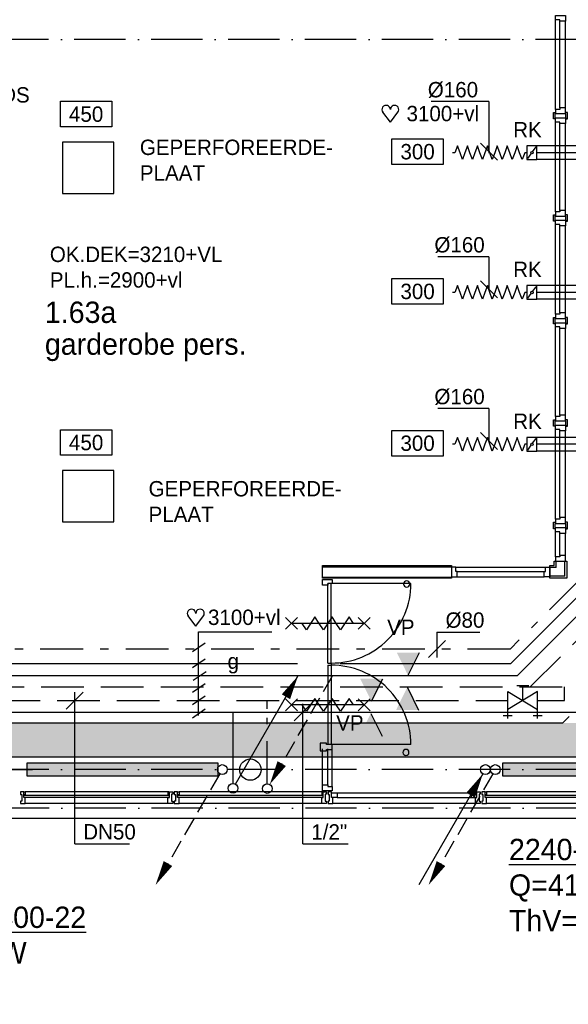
# Model space of a CAD drawing. Extents: x -39327 to 109237, y 358172 to 442272.
# Tile 48 of 96: x 62608 to 69030, y 401494 to 413025. Entities that reach past the tile are written whole.
import ezdxf
from ezdxf.enums import TextEntityAlignment as Align

# ---------------------------------------------------------------- set-up
doc = ezdxf.new("R2010")
doc.units = 0
doc.header["$LTSCALE"] = 100
for name, pattern in [('2322107', [2000, 1000, 1000]), ('2322108', [7, 5, -2]), ('2322109', [10, 5, -2, 1, -2]), ('2322134', [45, 40, -5]), ('CENTER2', [11.25, 7.5, -1.25, 1.25, -1.25]), ('DASHDOT', [9, 6, -1.5, 0, -1.5]), ('LURETOUR', [6, 4, -2])]:
    doc.linetypes.add(name, pattern=pattern)
doc.layers.get('0').update_dxf_attribs({"linetype": 'CONTINUOUS'})
for name, color, linetype in [('AL$7----_STRAMIEN', 1, 'DASHDOT'), ('AL21----_BUITENWAND', 4, 'CONTINUOUS'), ('AL22----_BINNENWAND', 7, 'CONTINUOUS'), ('AL28----_KONSTRUKTIE', 3, 'CONTINUOUS'), ('AL31----_BUITENKOZ', 7, 'CONTINUOUS'), ('AL32----_BINNENKOZ', 7, 'CONTINUOUS'), ('AL32----_DRAAIR', 7, 'CONTINUOUS'), ('ALXOU---_GLAS', 7, 'CONTINUOUS'), ('BOUW', 8, 'CONTINUOUS'), ('KABELGOOT1', 8, 'CONTINUOUS'), ('WI561---', 1, 'CONTINUOUS'), ('WL524---', 4, 'CONTINUOUS'), ('WL531---', 4, 'CONTINUOUS'), ('WL532---', 1, 'CONTINUOUS'), ('WL541---', 4, 'CONTINUOUS'), ('WL561---', 4, 'CONTINUOUS'), ('WL561---_AANVOER', 4, 'CONTINUOUS'), ('WL561---_RETOUR', 4, 'CONTINUOUS'), ('WL570---', 3, 'CONTINUOUS'), ('WL570---_HARTLIJN', 1, 'CONTINUOUS'), ('WL570---_RETOUR', 3, 'CONTINUOUS'), ('WM531---', 1, 'CONTINUOUS'), ('WM541---', 1, 'CONTINUOUS'), ('WM561---', 1, 'CONTINUOUS'), ('WM570---', 1, 'CONTINUOUS')]:
    doc.layers.add(name, color=color, linetype=linetype)
doc.styles.add('BURO-018', font='BUROFONT.shx', dxfattribs={"height": 180})
doc.styles.add('BURO-025', font='BUROFONT.shx', dxfattribs={"height": 250})

# ---------------------------------------------------------------- blocks, each defined once
blk = doc.blocks.new('2322401')
at = {"color": 0, "linetype": 'CONTINUOUS'}
for p, q in [((-0.5, 0.5, 1), (-0.5, 0.5)), ((-0.5, 0.5, 1), (-0.5, -0.5, 1)), ((0.5, 0.5, 1), (-0.5, 0.5, 1)), ((0.5, 0.5), (-0.5, 0.5)), ((-0.5, 0.5), (-0.5, -0.5)), ((0.5, 0.5, 1), (0.5, 0.5)), ((0.5, -0.5, 1), (0.5, 0.5, 1)), ((0.5, -0.5), (0.5, 0.5)), ((-0.5, -0.5, 1), (-0.5, -0.5)), ((-0.5, -0.5, 1), (0.5, -0.5, 1)), ((-0.5, -0.5), (0.5, -0.5)), ((0.5, -0.5, 1), (0.5, -0.5))]:
    blk.add_line(p, q, dxfattribs=at)
blk = doc.blocks.new('CVHATCH1')
at = {"color": 0, "linetype": 'CONTINUOUS'}
blk.add_solid([(-0.5, -0.5), (0.5, -0.5), (-0.5, 0.5), (0.5, 0.5)], dxfattribs=at)
blk = doc.blocks.new('CVRINFO2')
at = {"color": 0, "linetype": 'CONTINUOUS', "style": 'BURO-025'}
for tag, p in [('CV_TEXT125', (0, 0)), ('CV_TEXT225', (0, -4.17)), ('CV_TEXT325', (0, -8.33)), ('CV_TEXT425', (0, -12.5))]:
    blk.add_attdef(tag, p, '', height=2.5, dxfattribs=at)
blk = doc.blocks.new('LDV2108')
at = {"color": 0, "linetype": 'CONTINUOUS'}
for p, q in [((-0.25, -0.433), (-1.187, -2.057)), ((-1.562, -2.706), (-2.5, -4.33)), ((-2.875, -4.98), (-3.812, -6.603)), ((-4.187, -7.253), (-5.125, -8.877)), ((-5.5, -9.526), (-6.437, -11.15))]:
    blk.add_line(p, q, dxfattribs=at)
blk.add_lwpolyline([(-6.75, -11.691, 0, 1, 0), (-5.5, -9.526, 1, 1, 0)], format="xyseb", dxfattribs=at)
blk.add_circle((0, 0), 0.5, dxfattribs=at)
blk = doc.blocks.new('LDV4107')
at = {"color": 0, "linetype": 'CONTINUOUS'}
blk.add_line((-0.25, -0.433), (-6.75, -11.691), dxfattribs=at)
blk.add_lwpolyline([(-0.25, -0.433, 0, 1, 0), (-1.5, -2.598, 1, 1, 0)], format="xyseb", dxfattribs=at)
blk.add_circle((0, 0), 0.5, dxfattribs=at)
blk = doc.blocks.new('LDV3108')
at = {"color": 0, "linetype": 'CONTINUOUS'}
for p, q in [((6.75, 11.69), (5.81, 10.07)), ((5.44, 9.42), (4.5, 7.79)), ((4.13, 7.14), (3.19, 5.52)), ((2.81, 4.87), (1.88, 3.25)), ((1.5, 2.6), (0.56, 0.97))]:
    blk.add_line(p, q, dxfattribs=at)
blk.add_lwpolyline([(0.25, 0.43, 0, 1, 0), (1.5, 2.6, 1, 1, 0)], format="xyseb", dxfattribs=at)
blk.add_circle((0, 0), 0.5, dxfattribs=at)
blk = doc.blocks.new('LDV1107')
at = {"color": 0, "linetype": 'CONTINUOUS'}
blk.add_line((0.25, 0.43), (6.75, 11.69), dxfattribs=at)
blk.add_lwpolyline([(6.75, 11.69, 0, 1, 0), (5.5, 9.53, 1, 1, 0)], format="xyseb", dxfattribs=at)
blk.add_circle((0, 0), 0.5, dxfattribs=at)
blk = doc.blocks.new('*U294', base_point=(61883, 405654))
at = {"color": 0, "linetype": 'CONTINUOUS'}
for p, q in [((61883, 405854), (61883, 405554)), ((61883, 405854), (62383, 405854)), ((61983, 405754), (61783, 405554))]:
    blk.add_line(p, q, dxfattribs=at)
at = {"color": 0, "linetype": 'CONTINUOUS', "style": 'BURO-018'}
blk.add_text('%%C80', height=180, dxfattribs=at).set_placement((61983, 405904))
blk = doc.blocks.new('HART')
at = {"color": 1}
for q in [(-39.7, 52.4), (39.7, 52.4)]:
    blk.add_line((0, 0), q, dxfattribs=at)
for centre, start, end in [((-22.1, 65.7), 0, 217.1867), ((22.1, 65.7), 322.8133, 180)]:
    blk.add_arc(centre, 22.1, start, end, dxfattribs=at)
blk = doc.blocks.new('A$C6E6F3BC9')
at = {"layer": 'KABELGOOT1'}
h = blk.add_hatch(dxfattribs=at)
h.set_pattern_fill('DOTS', color=256, scale=20, style=0)
h.set_pattern_definition([(0, (-2505.993, 85430.135), (15.875, 31.75), [0, -31.75])])
h.paths.add_polyline_path([(62632, 32866), (61675, 33264), (22209, 33264), (22209, 32866)])
for p, q in [((60850, 33265, 2750), (60925, 33340, 2750)), ((22088, 33265, 2750), (60850, 33265, 2750)), ((71055, 32864, 3650), (22088, 32865, 2750))]:
    blk.add_line(p, q, dxfattribs=at)
blk = doc.blocks.new('*U365', base_point=(63252, 405050))
at = {"color": 0, "linetype": 'CONTINUOUS'}
for p, q in [((63152, 404950), (63352, 405150)), ((63252, 403374), (63252, 405150)), ((63252, 403374), (63892, 403374))]:
    blk.add_line(p, q, dxfattribs=at)
at = {"color": 0, "linetype": 'CONTINUOUS', "style": 'BURO-018'}
blk.add_text('DN50', height=180, dxfattribs=at).set_placement((63352, 403424))
blk = doc.blocks.new('*U370', base_point=(65921, 404914))
at = {"color": 0, "linetype": 'CONTINUOUS'}
for p, q in [((65821, 404814), (66021, 405014)), ((65921, 403373), (65921, 405014)), ((65921, 403373), (66451, 403373))]:
    blk.add_line(p, q, dxfattribs=at)
at = {"color": 0, "linetype": 'CONTINUOUS', "style": 'BURO-018'}
blk.add_text('1/2"', height=180, dxfattribs=at).set_placement((66021, 403423))
blk = doc.blocks.new('2322134-4')
at = {"layer": 'WM541---', "color": 0, "style": 'BURO-018'}
blk.add_text('g', height=180, dxfattribs=at).set_placement((65108, 405485), align=Align.MIDDLE)
blk = doc.blocks.new('LU-1D-F-A0366')
at = {"color": 0, "linetype": 'CONTINUOUS'}
for p, q in [((-435, 0), (-408, 0)), ((-408, 0), (-379, 80)), ((-379, 80), (-349, 0)), ((-349, 0), (-320, -80)), ((-320, -80), (-291, 0)), ((-291, 0), (-262, 80)), ((-262, 80), (-233, 0)), ((-233, 0), (-204, -80)), ((-204, -80), (-175, 0)), ((-175, 0), (-146, 80)), ((-146, 80), (-116, 0)), ((-116, 0), (-87, -80)), ((-87, -80), (-58, 0)), ((-58, 0), (-29, 80)), ((-29, 80), (0, 0)), ((0, 0), (29, -80)), ((29, -80), (58, 0)), ((58, 0), (87, 80)), ((87, 80), (116, 0)), ((116, 0), (146, -80)), ((146, -80), (175, 0)), ((175, 0), (204, 80)), ((204, 80), (233, 0)), ((233, 0), (262, -80)), ((262, -80), (291, 0)), ((291, 0), (320, 80)), ((320, 80), (349, 0)), ((349, 0), (379, -80)), ((379, -80), (408, 0)), ((408, 0), (435, 0))]:
    blk.add_line(p, q, dxfattribs=at)
blk = doc.blocks.new('LU-1D-KL1-A073')
at = {"color": 0, "linetype": 'CONTINUOUS'}
for p, q in [((-58, 80), (-58, -80)), ((58, 80), (-58, 80)), ((49, 68), (8, 12)), ((58, -80), (58, 80)), ((-58, -80), (58, -80)), ((-8, -12), (-49, -68))]:
    blk.add_line(p, q, dxfattribs=at)
blk.add_circle((0, 0), 14.4, dxfattribs=at)
blk = doc.blocks.new('LU-1D-K-A0')
at = {"color": 0, "linetype": 'CONTINUOUS'}
for p, q in [((-0.5, 80), (0.5, 80)), ((-0.5, -80), (0.5, -80))]:
    blk.add_line(p, q, dxfattribs=at)
at = {"layer": 'WL570---_HARTLIJN', "linetype": 'CENTER2'}
blk.add_line((-0.5, 0), (0.5, 0), dxfattribs=at)
blk = doc.blocks.new('LU-ORND')
at = {"color": 0, "linetype": 'CONTINUOUS'}
for p, q in [((-3, 1.5), (-3, -1.5)), ((3, 1.5), (-3, 1.5)), ((3, -1.5), (3, 1.5)), ((-3, -1.5), (3, -1.5))]:
    blk.add_line(p, q, dxfattribs=at)
blk = doc.blocks.new('LU-ORNAM-25825800')
at = {"color": 0, "linetype": 'CONTINUOUS'}
for p, q in [((300, 300), (-300, 300)), ((-300, 300), (-300, -300)), ((300, -300), (300, 300)), ((-300, -300), (300, -300))]:
    blk.add_line(p, q, dxfattribs=at)
blk = doc.blocks.new('3048301A')
at = {"color": 0, "linetype": 'CONTINUOUS'}
for p, q in [((-1, 2.5), (1, 2.5)), ((0, 0), (0, 2.5)), ((-2.5, 1.5), (2.5, -1.5)), ((-2.5, -3), (-2.5, 1.5)), ((2.5, 1.5), (-2.5, -1.5)), ((2.5, -3), (2.5, 1.5)), ((-3.25, -2.5), (-1.75, -2.5)), ((1.75, -2.5), (3.25, -2.5))]:
    blk.add_line(p, q, dxfattribs=at)
at = {"color": 0, "linetype": 'CONTINUOUS', "style": 'BURO-018', "flags": 1}
blk.add_attdef('CV_MATCODE', (0, 0), '', height=1.8, dxfattribs=at)

msp = doc.modelspace()

# ---------------------------------------------------------------- hatches: boundary and pattern name
at = {"layer": 'WL570---'}
h = msp.add_hatch(color=1, dxfattribs=at)
h.paths.add_polyline_path([(67022.1, 405613.7), (67152.9, 405348.8), (67152.9, 405613.7)])
h.paths.add_polyline_path([(67152.9, 405613.7), (67152.9, 405348.8), (67155.4, 405348.8), (67286.3, 405613.7)])
h = msp.add_hatch(color=1, dxfattribs=at)
h.paths.add_polyline_path([(66594.5, 405307.3), (66725.4, 405042.5), (66725.4, 405307.3)])
h.paths.add_polyline_path([(66725.4, 405307.3), (66725.4, 405042.5), (66727.9, 405042.5), (66858.7, 405307.3)])
h = msp.add_hatch(color=1, dxfattribs=at)
h.paths.add_polyline_path([(67014, 404940.5), (67144.8, 405205.3), (67144.8, 404940.5)])
h.paths.add_polyline_path([(67144.8, 404940.5), (67144.8, 405205.3), (67147.4, 405205.3), (67278.2, 404940.5)])
h = msp.add_hatch(color=1, dxfattribs=at)
h.paths.add_polyline_path([(66586.5, 404634.1), (66717.3, 404898.9), (66717.3, 404634.1)])
h.paths.add_polyline_path([(66717.3, 404634.1), (66717.3, 404898.9), (66719.9, 404898.9), (66850.7, 404634.1)])

# ---------------------------------------------------------------- linework, layer by layer
at = {"color": 8, "linetype": 'CONTINUOUS'}
for p, q in [((66126, 404552.3), (66126, 404462.3)), ((66198, 404552.3), (66126, 404552.3)), ((66198, 404535.3), (66198, 404552.3)), ((66265, 404535.3), (66198, 404535.3)), ((66265, 404479.3), (66265, 404535.3)), ((66126, 404462.3), (66198, 404462.3)), ((66198, 404462.3), (66198, 404479.3)), ((66198, 404479.3), (66265, 404479.3))]:
    msp.add_line(p, q, dxfattribs=at)
at = {"layer": 'AL$7----_STRAMIEN', "color": 1}
for p, q in [((102551.4, 412792.8), (41806.3, 412792.8)), ((80950.4, 404242.8), (9206, 404242.8)), ((86354.3, 403792.8), (8116, 403792.8))]:
    msp.add_line(p, q, dxfattribs=at)
at = {"layer": 'AL21----_BUITENWAND', "color": 8}
msp.add_line((53968, 403672.8), (72438.5, 403672.8), dxfattribs=at)
at = {"layer": 'AL22----_BINNENWAND', "color": 8}
for p, q in [((68881.5, 407076.3), (68995.5, 407076.3)), ((68881.5, 407026.3), (68881.5, 407076.3)), ((68995.5, 407076.3), (68995.5, 407009.3)), ((68881.5, 406732.7), (68881.5, 407026.3)), ((68932.5, 407026.3), (68881.5, 407026.3)), ((68932.5, 407009.3), (68932.5, 407026.3)), ((68932.5, 406749.7), (68932.5, 407009.3)), ((68995.5, 407009.3), (68932.5, 407009.3)), ((68995.5, 406749.7), (68995.5, 407009.3)), ((68932.5, 406732.7), (68881.5, 406732.7)), ((68881.5, 406732.7), (68881.5, 406682.7)), ((68995.5, 406749.7), (68932.5, 406749.7)), ((68932.5, 406749.7), (68932.5, 406732.7)), ((68995.5, 406682.7), (68995.5, 406749.7)), ((66151, 406632.8), (67663.5, 406632.8)), ((66151, 406482.8), (66151, 406632.8)), ((66151, 406617.8), (67663.5, 406617.8)), ((67663.5, 406632.8), (67663.5, 406482.8)), ((67663.5, 406614.8), (67663.5, 406500.8)), ((67713.5, 406614.8), (67663.5, 406614.8)), ((67713.5, 406563.8), (67713.5, 406614.8)), ((68813.5, 406632.7), (68863.5, 406632.7)), ((68813.5, 406482.7), (68813.5, 406632.7)), ((68888.5, 406607.7), (68815.5, 406607.7)), ((68863.5, 406632.7), (68863.5, 406682.7)), ((68863.5, 406682.7), (69013.5, 406682.7)), ((68881.5, 406682.7), (68995.5, 406682.7)), ((68888.5, 406607.7), (68888.5, 406682.7)), ((68988.5, 406507.7), (68988.5, 406682.7)), ((69013.5, 406682.7), (69013.5, 406482.7)), ((66151, 406497.8), (67663.5, 406497.8)), ((67663.5, 406482.8), (66151, 406482.8)), ((66151, 406403.3), (66151, 406470.3)), ((66151, 406470.3), (66214, 406470.3)), ((66214, 406470.3), (66214, 406470.3)), ((66214, 406470.3), (66265, 406470.3)), ((66265, 406470.3), (66265, 406420.3)), ((66265, 406470.3), (66265, 406420.3)), ((67663.5, 406500.8), (67730.5, 406500.8)), ((67730.5, 406563.8), (67713.5, 406563.8)), ((67730.5, 406500.8), (67730.5, 406563.8)), ((67730.5, 406500.8), (68746.5, 406500.8)), ((69013.5, 406482.7), (68813.5, 406482.7)), ((68988.5, 406507.7), (68815.5, 406507.7)), ((66214, 406403.3), (66151, 406403.3)), ((66265, 406420.3), (66214, 406420.3)), ((66214, 406420.3), (66214, 406403.3)), ((66214, 405490.3), (66214, 406420.3)), ((66254, 405490.3), (66254, 406420.3)), ((67188, 406420.3), (66254, 406420.3)), ((65859, 405885.3), (65719, 406025.3)), ((65859, 406025.3), (65719, 405885.3)), ((66064, 406030.3), (65964, 405880.3)), ((66114, 405955.3), (66064, 406030.3)), ((66264, 406030.3), (66164, 405880.3)), ((66314, 405955.3), (66264, 406030.3)), ((66464, 406030.3), (66364, 405880.3)), ((66514, 405955.3), (66464, 406030.3)), ((66709, 405885.3), (66569, 406025.3)), ((66709, 406025.3), (66569, 405885.3)), ((66639, 405955.3), (65789, 405955.3)), ((65964, 405880.3), (65914, 405955.3)), ((66164, 405880.3), (66114, 405955.3)), ((66364, 405880.3), (66314, 405955.3)), ((66214, 405490.3), (66254, 405490.3)), ((66214, 405465.3), (66254, 405465.3)), ((66254, 405490.3), (66254, 405465.3)), ((65859, 404930.3), (65719, 405070.3)), ((65859, 405070.3), (65719, 404930.3)), ((66639, 405000.3), (65789, 405000.3)), ((65964, 404925.3), (65914, 405000.3)), ((66064, 405075.3), (65964, 404925.3)), ((66114, 405000.3), (66064, 405075.3)), ((66164, 404925.3), (66114, 405000.3)), ((66264, 405075.3), (66164, 404925.3)), ((66314, 405000.3), (66264, 405075.3)), ((66364, 404925.3), (66314, 405000.3)), ((66464, 405075.3), (66364, 404925.3)), ((66514, 405000.3), (66464, 405075.3)), ((66709, 404930.3), (66569, 405070.3)), ((66709, 405070.3), (66569, 404930.3)), ((67188, 404535.3), (66254, 404535.3)), ((66265, 404045.3), (66265, 404502.8)), ((66151, 404062.3), (66151, 404485.3)), ((66214, 404062.3), (66214, 404485.3)), ((66151, 403995.3), (66151, 404062.3)), ((66151, 404062.3), (66214, 404062.3)), ((66214, 404062.3), (66214, 404045.3)), ((66214, 404045.3), (66265, 404045.3)), ((66265, 404045.3), (66265, 403995.3)), ((66155, 403982.8), (66143, 403982.8)), ((66143, 403982.8), (66143, 403945.8)), ((66143, 403945.8), (66160, 403945.8)), ((66265, 403995.3), (66151, 403995.3)), ((66155, 403977.8), (66155, 403982.8)), ((66160, 403977.8), (66155, 403977.8)), ((66160, 403982.8), (66199, 403982.8)), ((66160, 403915.8), (66160, 403982.8)), ((66160, 403945.8), (66160, 403977.8)), ((66199, 403953.3), (66185, 403953.3)), ((66185, 403953.3), (66185, 403873.3)), ((66199, 403982.8), (66199, 403976.8)), ((66199, 403976.8), (66199, 403962.8)), ((66199, 403962.8), (66199, 403962.8)), ((66199, 403962.8), (66199, 403953.3)), ((66256, 403982.8), (66217, 403982.8)), ((66217, 403982.8), (66217, 403976.8)), ((66217, 403976.8), (66217, 403962.8)), ((66217, 403962.8), (66217, 403962.8)), ((66217, 403962.8), (66217, 403952.8)), ((66217, 403952.8), (66231, 403952.8)), ((66231, 403952.8), (66231, 403872.8)), ((66256, 403915.8), (66256, 403982.8)), ((66256, 403915.8), (66256, 403969.8)), ((66256, 403969.8), (66323, 403969.8)), ((66323, 403969.8), (66323, 403915.8)), ((66143, 403862.8), (66143, 403915.8)), ((66143, 403915.8), (66160, 403915.8)), ((66143, 403854.8), (66143, 403862.8)), ((66143, 403850.8), (66143, 403854.8)), ((66143, 403843.8), (66143, 403850.8)), ((66180.1, 403843.8), (66143, 403843.8)), ((66199, 403843.8), (66180.1, 403843.8)), ((66185, 403873.3), (66199, 403873.3)), ((66199, 403873.3), (66199, 403863.3)), ((66199, 403863.3), (66199, 403863.3)), ((66199, 403863.3), (66199, 403849.8)), ((66199, 403849.8), (66199, 403843.8)), ((66231, 403872.8), (66217, 403872.8)), ((66217, 403872.8), (66217, 403863.8)), ((66217, 403863.8), (66217, 403863.8)), ((66217, 403863.8), (66217, 403849.8)), ((66217, 403849.8), (66217, 403843.8)), ((66217, 403843.8), (66235.9, 403843.8)), ((66235.9, 403843.8), (66273, 403843.8)), ((66273, 403915.8), (66256, 403915.8)), ((66323, 403915.8), (66256, 403915.8)), ((66273, 403862.8), (66273, 403915.8)), ((66273, 403854.8), (66273, 403862.8)), ((66273, 403850.8), (66273, 403854.8)), ((66273, 403843.8), (66273, 403850.8))]:
    msp.add_line(p, q, dxfattribs=at)
for points in [[(68881.5, 407126.3), (68995.5, 407126.3), (68995.5, 407193.3), (68932.5, 407193.3), (68932.5, 407176.3), (68881.5, 407176.3), (68881.5, 407126.3)], [(68876, 407076.3), (68876, 407063.8), (68858, 407063.8), (68858, 407126.4), (68858, 407138.9), (68876, 407138.9)], [(68881.5, 407076.3), (68876, 407076.3), (68876, 407126.4), (68881.5, 407126.4)], [(68995.5, 407076.3), (69001, 407076.3), (69001, 407126.4), (68995.5, 407126.4)], [(69001, 407076.3), (69001, 407063.8), (69019, 407063.8), (69019, 407126.4), (69019, 407138.9), (69001, 407138.9)], [(67713.5, 406614.8), (68763.5, 406614.8)], [(68813.5, 406614.8), (68813.5, 406500.8), (68746.5, 406500.8), (68746.5, 406563.8), (68763.5, 406563.8), (68763.5, 406614.8), (68813.5, 406614.8)], [(67730.5, 406563.8), (68746.5, 406563.8)]]:
    msp.add_lwpolyline(points, dxfattribs=at)
for centre, radius, start, end in [((66257.4, 406420.9), 930.6, 269.79023, 359.96387), ((67137.5, 406415.8), 36, 0, 180), ((67137.5, 406415.8), 36, 180, 0), ((67128.7, 404443.1), 36, 0, 180), ((67128.7, 404443.1), 36, 180, 0)]:
    msp.add_arc(centre, radius, start, end, dxfattribs=at)
at = {"layer": 'AL28----_KONSTRUKTIE', "color": 8}
msp.add_circle((65308, 404242.8), 125, dxfattribs=at)
at = {"layer": 'AL31----_BUITENKOZ', "color": 8}
for p, q in [((66323, 403969.8), (67893, 403969.8)), ((69743, 403982.8), (68073, 403982.8)), ((67943, 403843.8), (66273, 403843.8)), ((66323, 403915.8), (67893, 403915.8)), ((69743, 403843.8), (68073, 403843.8))]:
    msp.add_line(p, q, dxfattribs=at)
at = {"layer": 'AL31----_BUITENKOZ', "color": 8, "linetype": 'CONTINUOUS'}
for p, q in [((67960, 403969.8), (67893, 403969.8)), ((67893, 403969.8), (67893, 403915.8)), ((67960, 403982.8), (67999, 403982.8)), ((67960, 403915.8), (67960, 403982.8)), ((67960, 403915.8), (67960, 403969.8)), ((67999, 403953.3), (67985, 403953.3)), ((67985, 403953.3), (67985, 403873.3)), ((67999, 403982.8), (67999, 403976.8)), ((67999, 403976.8), (67999, 403962.8)), ((67999, 403962.8), (67999, 403962.8)), ((67999, 403962.8), (67999, 403953.3)), ((68056, 403982.8), (68017, 403982.8)), ((68017, 403982.8), (68017, 403976.8)), ((68017, 403976.8), (68017, 403962.8)), ((68017, 403962.8), (68017, 403962.8)), ((68017, 403962.8), (68017, 403952.8)), ((68017, 403952.8), (68031, 403952.8)), ((68031, 403952.8), (68031, 403872.8)), ((68056, 403915.8), (68056, 403982.8)), ((68056, 403945.8), (68056, 403977.8)), ((68056, 403977.8), (68061, 403977.8)), ((68073, 403945.8), (68056, 403945.8)), ((68061, 403977.8), (68061, 403982.8)), ((68061, 403982.8), (68073, 403982.8)), ((68073, 403982.8), (68073, 403945.8)), ((67893, 403915.8), (67960, 403915.8)), ((67943, 403862.8), (67943, 403915.8)), ((67943, 403915.8), (67960, 403915.8)), ((67943, 403854.8), (67943, 403862.8)), ((67943, 403850.8), (67943, 403854.8)), ((67943, 403843.8), (67943, 403850.8)), ((67980.1, 403843.8), (67943, 403843.8)), ((67999, 403843.8), (67980.1, 403843.8)), ((67985, 403873.3), (67999, 403873.3)), ((67999, 403873.3), (67999, 403863.3)), ((67999, 403863.3), (67999, 403863.3)), ((67999, 403863.3), (67999, 403849.8)), ((67999, 403849.8), (67999, 403843.8)), ((68031, 403872.8), (68017, 403872.8)), ((68017, 403872.8), (68017, 403863.8)), ((68017, 403863.8), (68017, 403863.8)), ((68017, 403863.8), (68017, 403849.8)), ((68017, 403849.8), (68017, 403843.8)), ((68017, 403843.8), (68035.9, 403843.8)), ((68035.9, 403843.8), (68073, 403843.8)), ((68073, 403915.8), (68056, 403915.8)), ((68073, 403862.8), (68073, 403915.8)), ((68073, 403854.8), (68073, 403862.8)), ((68073, 403850.8), (68073, 403854.8)), ((68073, 403843.8), (68073, 403850.8))]:
    msp.add_line(p, q, dxfattribs=at)
for points in [[(62656, 403982.8), (62617, 403982.8), (62617, 403976.8), (62617, 403962.8), (62617, 403962.8), (62617, 403952.8), (62631, 403952.8), (62631, 403872.8), (62617, 403872.8), (62617, 403863.8), (62617, 403863.8), (62617, 403849.8), (62617, 403843.8), (62635.9, 403843.8), (62673, 403843.8), (62673, 403850.8), (62673, 403854.8), (62673, 403862.8), (62673, 403915.8), (62656, 403915.8)], [(62656, 403945.8), (62656, 403977.8), (62661, 403977.8), (62661, 403982.8), (62673, 403982.8), (62673, 403945.8)], [(64360, 403945.8), (64360, 403977.8), (64355, 403977.8), (64355, 403982.8), (64343, 403982.8), (64343, 403945.8)], [(64360, 403982.8), (64399, 403982.8), (64399, 403976.8), (64399, 403962.8), (64399, 403962.8), (64399, 403953.3), (64385, 403953.3), (64385, 403873.3), (64399, 403873.3), (64399, 403863.3), (64399, 403863.3), (64399, 403849.8), (64399, 403843.8), (64380.1, 403843.8), (64343, 403843.8), (64343, 403850.8), (64343, 403854.8), (64343, 403862.8), (64343, 403915.8), (64360, 403915.8)], [(64456, 403982.8), (64417, 403982.8), (64417, 403976.8), (64417, 403962.8), (64417, 403962.8), (64417, 403952.8), (64431, 403952.8), (64431, 403872.8), (64417, 403872.8), (64417, 403863.8), (64417, 403863.8), (64417, 403849.8), (64417, 403843.8), (64435.9, 403843.8), (64473, 403843.8), (64473, 403850.8), (64473, 403854.8), (64473, 403862.8), (64473, 403915.8), (64456, 403915.8)], [(64456, 403945.8), (64456, 403977.8), (64461, 403977.8), (64461, 403982.8), (64473, 403982.8), (64473, 403945.8)]]:
    msp.add_lwpolyline(points, close=True, dxfattribs=at)
at = {"layer": 'AL31----_BUITENKOZ', "color": 8}
for points in [[(64343, 403982.8), (62673, 403982.8)], [(66143, 403982.8), (64473, 403982.8)], [(64343, 403843.8), (62673, 403843.8)], [(66143, 403843.8), (64473, 403843.8)]]:
    msp.add_lwpolyline(points, dxfattribs=at)
at = {"layer": 'AL32----_BINNENKOZ', "color": 8}
for p, q in [((66214, 405465.3), (66214, 404535.3)), ((66254, 405465.3), (66254, 404535.3))]:
    msp.add_line(p, q, dxfattribs=at)
for points in [[(68881.5, 413074.7), (68995.5, 413074.7), (68995.5, 413007.7), (68932.5, 413007.7), (68932.5, 413024.7), (68881.5, 413024.7), (68881.5, 413074.7)], [(68881.5, 411974.7), (68881.5, 413024.7)], [(68932.5, 411991.7), (68932.5, 413007.7)], [(68995.5, 411991.7), (68995.5, 413007.7)], [(68876, 411874.7), (68876, 411862.2), (68858, 411862.2), (68858, 411924.7), (68858, 411937.2), (68876, 411937.2)], [(68881.5, 411874.7), (68876, 411874.7), (68876, 411924.7), (68881.5, 411924.7)], [(68881.5, 411924.7), (68995.5, 411924.7), (68995.5, 411991.7), (68932.5, 411991.7), (68932.5, 411974.7), (68881.5, 411974.7), (68881.5, 411924.7)], [(68995.5, 411874.7), (69001, 411874.7), (69001, 411924.7), (68995.5, 411924.7)], [(69001, 411874.7), (69001, 411862.2), (69019, 411862.2), (69019, 411924.7), (69019, 411937.2), (69001, 411937.2)], [(68881.5, 411874.7), (68995.5, 411874.7), (68995.5, 411807.7), (68932.5, 411807.7), (68932.5, 411824.7), (68881.5, 411824.7), (68881.5, 411874.7)], [(68881.5, 410774.7), (68881.5, 411824.7)], [(68932.5, 410791.7), (68932.5, 411807.7)], [(68995.5, 410791.7), (68995.5, 411807.7)], [(68876, 410676.3), (68876, 410663.8), (68858, 410663.8), (68858, 410726.4), (68858, 410738.9), (68876, 410738.9)], [(68881.5, 410724.7), (68995.5, 410724.7), (68995.5, 410791.7), (68932.5, 410791.7), (68932.5, 410774.7), (68881.5, 410774.7), (68881.5, 410724.7)], [(69001, 410676.3), (69001, 410663.8), (69019, 410663.8), (69019, 410726.4), (69019, 410738.9), (69001, 410738.9)], [(68881.5, 410676.3), (68876, 410676.3), (68876, 410726.4), (68881.5, 410726.4)], [(68881.5, 410676.3), (68995.5, 410676.3), (68995.5, 410609.3), (68932.5, 410609.3), (68932.5, 410626.3), (68881.5, 410626.3), (68881.5, 410676.3)], [(68881.5, 409576.3), (68881.5, 410626.3)], [(68995.5, 410676.3), (69001, 410676.3), (69001, 410726.4), (68995.5, 410726.4)], [(68932.5, 409593.3), (68932.5, 410609.3)], [(68995.5, 409593.3), (68995.5, 410609.3)], [(68881.5, 409526.3), (68995.5, 409526.3), (68995.5, 409593.3), (68932.5, 409593.3), (68932.5, 409576.3), (68881.5, 409576.3), (68881.5, 409526.3)], [(68876, 409476.3), (68876, 409463.8), (68858, 409463.8), (68858, 409526.4), (68858, 409538.9), (68876, 409538.9)], [(68881.5, 409476.3), (68876, 409476.3), (68876, 409526.4), (68881.5, 409526.4)], [(68881.5, 409476.3), (68995.5, 409476.3), (68995.5, 409409.3), (68932.5, 409409.3), (68932.5, 409426.3), (68881.5, 409426.3), (68881.5, 409476.3)], [(68995.5, 409476.3), (69001, 409476.3), (69001, 409526.4), (68995.5, 409526.4)], [(69001, 409476.3), (69001, 409463.8), (69019, 409463.8), (69019, 409526.4), (69019, 409538.9), (69001, 409538.9)], [(68881.5, 408376.3), (68881.5, 409426.3)], [(68932.5, 408393.3), (68932.5, 409409.3)], [(68995.5, 408393.3), (68995.5, 409409.3)], [(68876, 408276.3), (68876, 408263.8), (68858, 408263.8), (68858, 408326.4), (68858, 408338.9), (68876, 408338.9)], [(68881.5, 408276.3), (68876, 408276.3), (68876, 408326.4), (68881.5, 408326.4)], [(68881.5, 408326.3), (68995.5, 408326.3), (68995.5, 408393.3), (68932.5, 408393.3), (68932.5, 408376.3), (68881.5, 408376.3), (68881.5, 408326.3)], [(68995.5, 408276.3), (69001, 408276.3), (69001, 408326.4), (68995.5, 408326.4)], [(69001, 408276.3), (69001, 408263.8), (69019, 408263.8), (69019, 408326.4), (69019, 408338.9), (69001, 408338.9)], [(68881.5, 408276.3), (68995.5, 408276.3), (68995.5, 408209.3), (68932.5, 408209.3), (68932.5, 408226.3), (68881.5, 408226.3), (68881.5, 408276.3)], [(68881.5, 407176.3), (68881.5, 408226.3)], [(68932.5, 407193.3), (68932.5, 408209.3)], [(68995.5, 407193.3), (68995.5, 408209.3)]]:
    msp.add_lwpolyline(points, dxfattribs=at)
at = {"layer": 'AL32----_DRAAIR', "color": 8}
msp.add_arc((66257.4, 404534.7), 930.6, 0.03613, 90.20977, dxfattribs=at)
at = {"layer": 'ALXOU---_GLAS', "color": 8}
for p, q in [((68058, 403917.8), (68058, 403943.8)), ((68058, 403943.8), (69758, 403943.8)), ((69758, 403917.8), (68058, 403917.8))]:
    msp.add_line(p, q, dxfattribs=at)
for points in [[(62658, 403917.8), (62658, 403943.8), (64358, 403943.8), (64358, 403917.8)], [(64458, 403917.8), (64458, 403943.8), (66158, 403943.8), (66158, 403917.8)]]:
    msp.add_lwpolyline(points, close=True, dxfattribs=at)
at = {"layer": 'WL524---', "color": 1}
for p, q in [((64702.9, 405857.6), (65561, 405857.6)), ((64702.9, 404877.6), (64702.9, 405857.6)), ((64631, 405624.5), (64780.3, 405727)), ((64631, 405438), (64780.3, 405540.5)), ((64640.4, 405288.8), (64789.6, 405391.3)), ((64702.9, 405158.2), (64702.9, 405419.3)), ((64631, 405148.9), (64780.3, 405251.5)), ((64631, 405004.7), (64780.3, 405107.3)), ((64631, 404849.8), (64780.3, 404952.4))]:
    msp.add_line(p, q, dxfattribs=at)
at = {"layer": 'WL531---', "linetype": '2322109'}
for p, q in [((69163.3, 406467.8), (68349.4, 405653.9)), ((68349.4, 405653.9), (58301.7, 405653.9))]:
    msp.add_line(p, q, dxfattribs=at)
at = {"layer": 'WL541---', "color": 3, "linetype": '2322134'}
for p, q in [((68357.1, 405484.8), (69215.1, 406342.8)), ((39359.6, 405484.8), (68357.1, 405484.8))]:
    msp.add_line(p, q, dxfattribs=at)
at = {"layer": 'WL561---_AANVOER', "linetype": '2322107'}
for p, q in [((69279, 406188.5), (68432.5, 405342)), ((68432.5, 405342), (57659.1, 405342)), ((61758.4, 404913.7), (70321.4, 404913.7)), ((65105.5, 404079.8), (65105.5, 404913.4)), ((62458.7, 404242.8), (62757.3, 404242.8))]:
    msp.add_line(p, q, dxfattribs=at)
at = {"layer": 'WL561---_RETOUR', "linetype": '2322108'}
for p, q in [((68584, 405210.7), (69361.8, 405988.5)), ((62159, 405210.7), (68987.2, 405210.7)), ((68987.2, 405050.2), (68987.2, 405210.7)), ((61645.9, 405050.2), (68318.7, 405050.2)), ((65506.7, 404955.8), (65506.7, 405048)), ((68664.1, 405050.2), (68987.2, 405050.2)), ((65506.7, 404076.6), (65506.7, 404847.6))]:
    msp.add_line(p, q, dxfattribs=at)
at = {"layer": 'WL570---', "color": 1}
for p, q in [((67155.4, 405348.8), (67286.3, 405613.7)), ((66727.9, 405042.5), (66858.7, 405307.3)), ((67147.4, 405205.3), (67278.2, 404940.5)), ((66719.9, 404898.9), (66850.7, 404634.1))]:
    msp.add_line(p, q, dxfattribs=at)
at = {"layer": 'WM570---', "linetype": 'CONTINUOUS'}
for p, q in [((68101.3, 412065.3), (67424.1, 412065.3)), ((68101.3, 412065.3), (68101.3, 411463.1)), ((68001.6, 411578.9), (68201, 411379.5)), ((68101.3, 410248.7), (67501.4, 410248.7)), ((68101.3, 410248.7), (68101.3, 409852.6)), ((68001.6, 409968.4), (68201, 409769)), ((68101.3, 408470.8), (67501.4, 408470.8)), ((68101.3, 408470.8), (68101.3, 408074.6)), ((68001.6, 408190.5), (68201, 407991.1))]:
    msp.add_line(p, q, dxfattribs=at)

# ---------------------------------------------------------------- block references
at = {"layer": 'WI561---'}
ref = msp.add_blockref('CVRINFO2', (68335.5, 403182.1), dxfattribs=dict(at, xscale=100, yscale=100, zscale=100))
ref.add_attrib('CV_TEXT125', '%%u2240-400-22', (68335.5, 403182.1), dxfattribs={"layer": '0', "color": 2, "linetype": 'CONTINUOUS', "height": 250, "style": 'BURO-025'})
ref.add_attrib('CV_TEXT225', 'Q=4173 W', (68335.5, 402765.4), dxfattribs={"layer": '0', "color": 2, "linetype": 'CONTINUOUS', "height": 250, "style": 'BURO-025'})
ref.add_attrib('CV_TEXT325', 'ThV=1/2', (68335.5, 402348.8), dxfattribs={"layer": '0', "color": 2, "linetype": 'CONTINUOUS', "height": 250, "style": 'BURO-025'})
ref = msp.add_blockref('CVRINFO2', (61081.4, 402388.3), dxfattribs=dict(at, xscale=100, yscale=100, zscale=100))
ref.add_attrib('CV_TEXT125', '%%u2* 2240-400-22', (61081.4, 402388.3), dxfattribs={"layer": '0', "color": 2, "linetype": 'CONTINUOUS', "height": 250, "style": 'BURO-025'})
ref.add_attrib('CV_TEXT225', 'Q=4173 W', (61081.4, 401971.7), dxfattribs={"layer": '0', "color": 2, "linetype": 'CONTINUOUS', "height": 250, "style": 'BURO-025'})
ref.add_attrib('CV_TEXT325', 'RV=1/2', (61081.4, 401555), dxfattribs={"layer": '0', "color": 2, "linetype": 'CONTINUOUS', "height": 250, "style": 'BURO-025'})
at = {"layer": 'WL531---', "color": 2, "xscale": 115.5, "yscale": 115.5, "zscale": 115.5}
for name, p in [('LDV2108', (64979.2, 404242.8)), ('LDV4107', (68059.6, 404242.8)), ('LDV2108', (68175.1, 404242.8))]:
    msp.add_blockref(name, p, dxfattribs=at)
at = {"layer": 'WL561---', "xscale": 2240, "yscale": 150}
for name, p, zscale in [('2322401', (63809.6, 404242.8), 500), ('CVHATCH1', (63809.6, 404242.8), 2240), ('2322401', (69378, 404242.8), 500), ('CVHATCH1', (69378, 404242.8), 2240)]:
    msp.add_blockref(name, p, dxfattribs=dict(at, zscale=zscale))
at = {"layer": 'WL561---_AANVOER', "color": 2, "xscale": 112.5, "yscale": 112.5, "zscale": 112.5}
msp.add_blockref('LDV1107', (65105.5, 404023.6), dxfattribs=at)
at = {"layer": 'WL561---_RETOUR', "color": 2}
for name, p, xscale, yscale, zscale in [('LDV3108', (65506.7, 404020.4), 112.5, 112.5, 112.5), ('3048301A', (68496.2, 405051.3), 70, 70, 70)]:
    msp.add_blockref(name, p, dxfattribs=dict(at, xscale=xscale, yscale=yscale, zscale=zscale))
at = {"layer": 'WL570---', "color": 1}
msp.add_blockref('A$C6E6F3BC9', (8116, 371524.5), dxfattribs=at)
at = {"layer": 'WL570---_RETOUR'}
for p in [(63408.2, 411290.1), (63408.2, 407444.7)]:
    msp.add_blockref('LU-ORNAM-25825800', p, dxfattribs=at)
at = {"layer": 'WL570---_RETOUR', "linetype": 'LURETOUR', "rotation": 180}
for p in [(68111.2, 411466.3), (68111.2, 409830.1), (68111.2, 408052.1)]:
    msp.add_blockref('LU-1D-F-A0366', p, dxfattribs=at)
at = {"layer": 'WL570---_RETOUR', "linetype": 'CONTINUOUS', "rotation": 180}
for p in [(68604, 411466.3), (68604, 409830.1), (68604, 408052.1)]:
    msp.add_blockref('LU-1D-KL1-A073', p, dxfattribs=at)
at = {"layer": 'WL570---_RETOUR', "linetype": 'LURETOUR', "xscale": 922.1451076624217, "rotation": 180}
for p in [(69122.6, 411466.3), (69122.6, 409830.1), (69122.6, 408052.1)]:
    msp.add_blockref('LU-1D-K-A0', p, dxfattribs=at)
at = {"layer": 'WM531---'}
msp.add_blockref('*U294', (67492.8, 405653.9), dxfattribs=at)
at = {"layer": 'WM541---', "color": 1}
msp.add_blockref('2322134-4', (0, 0), dxfattribs=at)
at = {"layer": 'WM561---'}
for name, p in [('*U365', (63251.7, 405050.2)), ('*U370', (65921.5, 404913.7))]:
    msp.add_blockref(name, p, dxfattribs=at)
at = {"layer": 'WM570---'}
ref = msp.add_blockref('LU-ORND', (63385.7, 411918.7), dxfattribs=dict(at, xscale=-100, yscale=100, zscale=100))
ref.add_attrib('LU_TEXT1', '450', dxfattribs={"layer": '0', "color": 1, "linetype": 'CONTINUOUS', "height": 180, "style": 'BURO-018'}).set_placement((63385.7, 411918.7), align=Align.MIDDLE)
at = {"layer": 'WM570---', "xscale": 2.25, "yscale": 2.25, "zscale": 2.25}
for p in [(66946.7, 411823.3), (64669.5, 405923.9)]:
    msp.add_blockref('HART', p, dxfattribs=at)
at = {"layer": 'WM570---'}
ref = msp.add_blockref('LU-ORND', (67265.6, 411479.2), dxfattribs=dict(at, xscale=-100, yscale=100, zscale=100))
ref.add_attrib('LU_TEXT1', '300', dxfattribs={"layer": '0', "color": 1, "linetype": 'CONTINUOUS', "height": 180, "style": 'BURO-018'}).set_placement((67265.6, 411479.2), align=Align.MIDDLE)
ref = msp.add_blockref('LU-ORND', (67265.6, 409842.9), dxfattribs=dict(at, xscale=-100, yscale=100, zscale=100))
ref.add_attrib('LU_TEXT1', '300', dxfattribs={"layer": '0', "color": 1, "linetype": 'CONTINUOUS', "height": 180, "style": 'BURO-018'}).set_placement((67265.6, 409842.9), align=Align.MIDDLE)
ref = msp.add_blockref('LU-ORND', (63385.7, 408073.2), dxfattribs=dict(at, xscale=-100, yscale=100, zscale=100))
ref.add_attrib('LU_TEXT1', '450', dxfattribs={"layer": '0', "color": 1, "linetype": 'CONTINUOUS', "height": 180, "style": 'BURO-018'}).set_placement((63385.7, 408073.2), align=Align.MIDDLE)
ref = msp.add_blockref('LU-ORND', (67265.6, 408065), dxfattribs=dict(at, xscale=-100, yscale=100, zscale=100))
ref.add_attrib('LU_TEXT1', '300', dxfattribs={"layer": '0', "color": 1, "linetype": 'CONTINUOUS', "height": 180, "style": 'BURO-018'}).set_placement((67265.6, 408065), align=Align.MIDDLE)

# ---------------------------------------------------------------- texts
at = {"layer": 'BOUW', "color": 1, "style": 'BURO-018'}
for s, p in [('OK.DEK=3210+VL', (62960.8, 410187)), ('PL.h.=2900+vl', (62960.8, 409887))]:
    msp.add_text(s, height=180, dxfattribs=at).set_placement(p)
at = {"layer": 'BOUW', "style": 'BURO-025'}
for s, p in [('1.63a', (62902.8, 409473.6)), ('garderobe pers.', (62902.8, 409100.5))]:
    msp.add_text(s, height=250, dxfattribs=at).set_placement(p)
at = {"layer": 'WL532---', "color": 1, "style": 'BURO-018'}
msp.add_text('DS', height=180, dxfattribs=at).set_placement((62390.9, 412054.3))
at = {"layer": 'WL570---', "color": 1, "style": 'BURO-018'}
for s, p in [('GEPERFOREERDE-', (64014.4, 411440.2)), ('PLAAT', (64014.4, 411140.2)), ('GEPERFOREERDE-', (64116.4, 407441.9)), ('PLAAT', (64116.4, 407141.9)), ('VP', (66909.2, 405820.2)), ('VP', (66312.2, 404699.5))]:
    msp.add_text(s, height=180, dxfattribs=at).set_placement(p)
at = {"layer": 'WL570---_RETOUR', "color": 1, "style": 'BURO-018'}
for p in [(68384.9, 411646.7), (68384.9, 410010.4), (68384.9, 408232.5)]:
    msp.add_text('RK', height=180, dxfattribs=at).set_placement(p)
at = {"layer": 'WM570---', "linetype": 'CONTINUOUS', "style": 'BURO-018'}
for p in [(67974, 412115.3), (68051.3, 410298.7), (68051.3, 408520.8)]:
    msp.add_text('%%c160', height=180, dxfattribs=at).set_placement(p, align=Align.RIGHT)
at = {"layer": 'WM570---', "color": 1, "style": 'BURO-018'}
for p in [(67136.1, 411835.5), (64812.3, 405936.2)]:
    msp.add_text('3100+vl', height=180, dxfattribs=at).set_placement(p)

doc.saveas('drawing.dxf')
